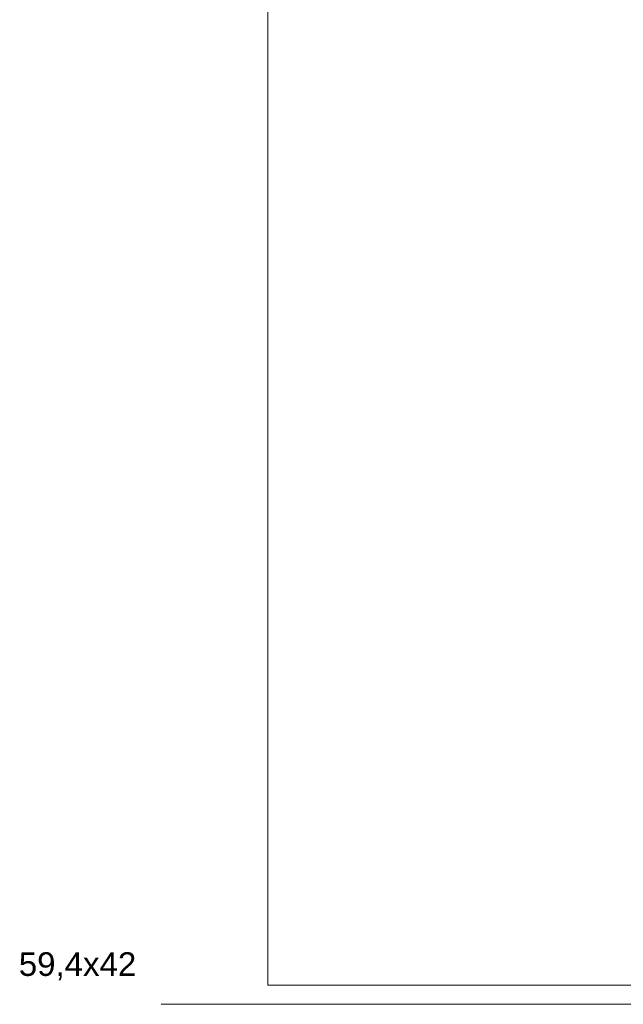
# Model space of a CAD drawing. Header units: millimetres. Extents: x 6487905018 to 6488192500, y 5882180700 to 5882375224.
# Tile 1 of 256: x 6487905018 to 6487930565, y 5882180700 to 5882222358. Entities that reach past the tile are written whole.
import ezdxf
from ezdxf.xclip import XClip

# ---------------------------------------------------------------- set-up
doc = ezdxf.new("R2010")
doc.units = ezdxf.units.MM
doc.header["$MEASUREMENT"] = 0
doc.header["$XCLIPFRAME"] = 2
doc.linetypes.add('Wipeout_Contour', pattern=[1000, 0, -1000])
doc.layers.add('Mapa cyfrowa', color=7, linetype='Continuous')
doc.layers.add('Zamość 06.10._2_Mapa cyfrowa', color=7, linetype='Continuous')
doc.layers.add('tabelka i ramka#2_Nr_pióra__1', color=7, linetype='Continuous', lineweight=0)
doc.layers.add('tabelka i ramka_Nr_pióra__1', color=7, linetype='Continuous', lineweight=0)
doc.styles.add('GENERATED_STYLE_6', font='txt')

# ---------------------------------------------------------------- blocks, each defined once
blk = doc.blocks.new('Rysunek_1_2')
at = {"color": 254, "linetype": 'Wipeout_Contour', "lineweight": 0, "ltscale": 70061284114.24681}
blk.add_wipeout([(6487915525.867126, 5882181505.900702), (6488146644.289524, 5882181505.900702), (6488146644.289524, 5882373115.540435), (6488107628.768834, 5882373115.540435), (6488107628.768834, 5882320263.490532), (6488101226.436201, 5882320263.490532), (6488101226.436201, 5882373115.540435), (6487915525.867126, 5882373115.540435)], dxfattribs=at).dxf.layer = 'Zamość 06.10._2_Mapa cyfrowa'

msp = doc.modelspace()

# ---------------------------------------------------------------- linework, layer by layer
at = {"layer": 'tabelka i ramka_Nr_pióra__1', "linetype": 'Continuous'}
msp.add_line((6488192500, 5882180700.125709), (6487911008.050664, 5882180700.125709), dxfattribs=at)

# ---------------------------------------------------------------- block references
at = {"layer": 'Mapa cyfrowa', "color": 22, "linetype": 'Continuous', "lineweight": 5}
ref = msp.add_blockref('Rysunek_1_2', (0, 0), dxfattribs=at)
XClip(ref).set_block_clipping_path([(6487915525.8671264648, 5882181505.9007024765), (6488146644.2895231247, 5882181505.9007024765), (6488146644.2895231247, 5882373115.5404348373), (6488107628.7688331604, 5882373115.5404348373), (6488107628.7688331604, 5882320263.4905319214), (6488101226.4362001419, 5882320263.4905319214), (6488101226.4362001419, 5882373115.5404348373), (6487915525.8671264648, 5882373115.5404348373)])

# ---------------------------------------------------------------- texts
at = {"layer": 'tabelka i ramka#2_Nr_pióra__1', "linetype": 'Continuous', "insert": (6487904981.638026, 5882182901.271808), "char_height": 1000, "attachment_point": 1, "rotation": 0.0011796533, "style": 'GENERATED_STYLE_6'}
msp.add_mtext('\\A1;{\\fArial|b0|i0|c238|p38;59,4x42}', dxfattribs=at)

doc.saveas('drawing.dxf')
